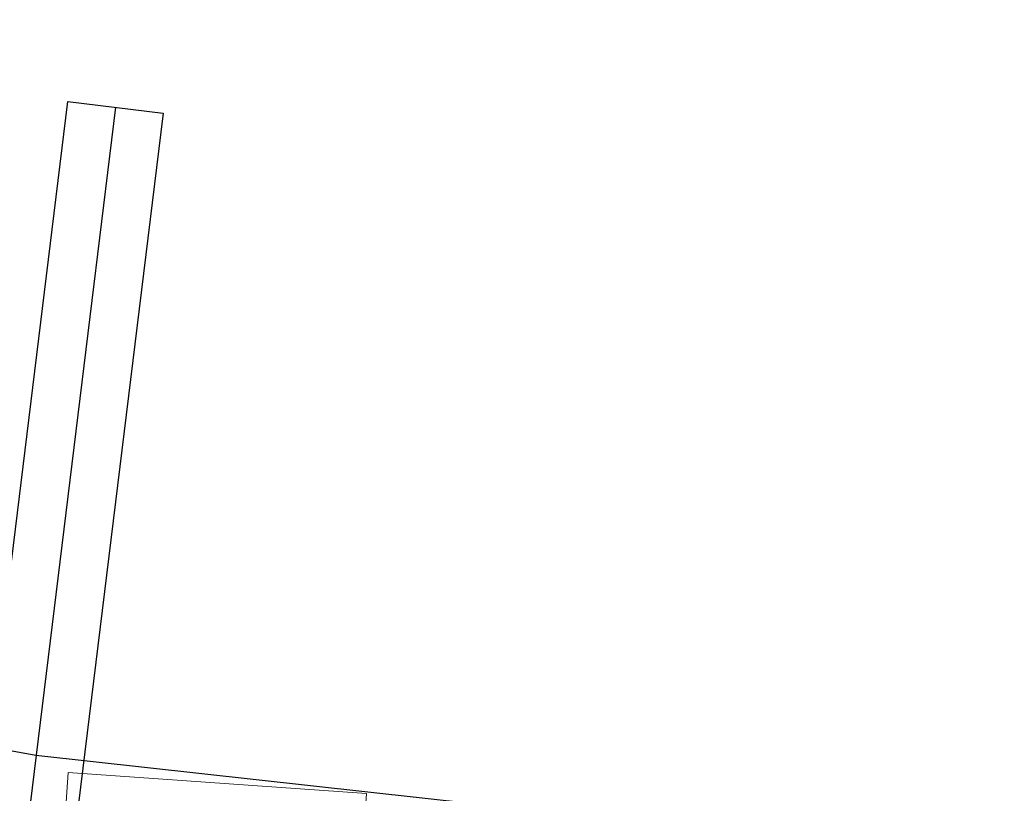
# Model space of a CAD drawing. Header units: metres. Extents: x 63115 to 703450, y -261936 to -53969.
# Tile 58 of 256: x 160210 to 160295, y -143946 to -143879. Entities that reach past the tile are written whole.
import ezdxf

# ---------------------------------------------------------------- set-up
doc = ezdxf.new("R2010")
doc.units = ezdxf.units.M
doc.layers.add('_01Hulplijnen', color=6, linetype='Continuous', plot=False)
for name, color, linetype in [('_02Binnenwanden', 2, 'Continuous'), ('_03-PROJECTION', 1, 'Continuous'), ('LAYER98', 7, 'Continuous')]:
    doc.layers.add(name, color=color, linetype=linetype)

# ---------------------------------------------------------------- blocks, each defined once
blk = doc.blocks.new('*U182')
at = {"layer": '_01Hulplijnen'}
blk.add_lwpolyline([(0, 113.503), (0, 0)], dxfattribs=at)
at = {"layer": '_02Binnenwanden'}
blk.add_lwpolyline([(-35.02, 0), (-35.02, 9.473), (-4.17, 9.473), (-4.17, 113.503), (4.17, 113.503), (4.17, 9.473), (35.02, 9.473), (35.02, 0)], close=True, dxfattribs=at)
blk = doc.blocks.new('*U162')
at = {"layer": 'LAYER98', "color": 7, "linetype": 'Continuous', "lineweight": 9}
for points in [[(939.486, 57.185), (939.486, 55.684), (938.887, 55.684), (937.787, 56.784), (937.787, 60.184), (963.787, 60.184)], [(963.787, 60.184), (963.787, 56.784), (962.687, 55.684), (962.087, 55.684), (962.087, 57.185)]]:
    blk.add_lwpolyline(points, dxfattribs=at)
blk = doc.blocks.new('pui_02')
at = {"layer": '_01Hulplijnen'}
blk.add_lwpolyline([(-3683.244, -2153.989), (-2813.27, -2519.632), (-1888.232, -2684.239), (-1593.735, -2716.683), (0, -2821.903)], dxfattribs=at)
at = {"layer": '_02Binnenwanden', "rotation": 352.9999999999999}
blk.add_blockref('*U182', (-1895.148, -2740.568), dxfattribs=at)
at = {"layer": '_03-PROJECTION', "xscale": -1, "rotation": 355.9999999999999}
blk.add_blockref('*U162', (-928.194, -2813.028), dxfattribs=at)

msp = doc.modelspace()

# ---------------------------------------------------------------- block references
at = {"layer": '_02Binnenwanden'}
msp.add_blockref('pui_02', (162099.369, -141258.61), dxfattribs=at)

doc.saveas('drawing.dxf')
